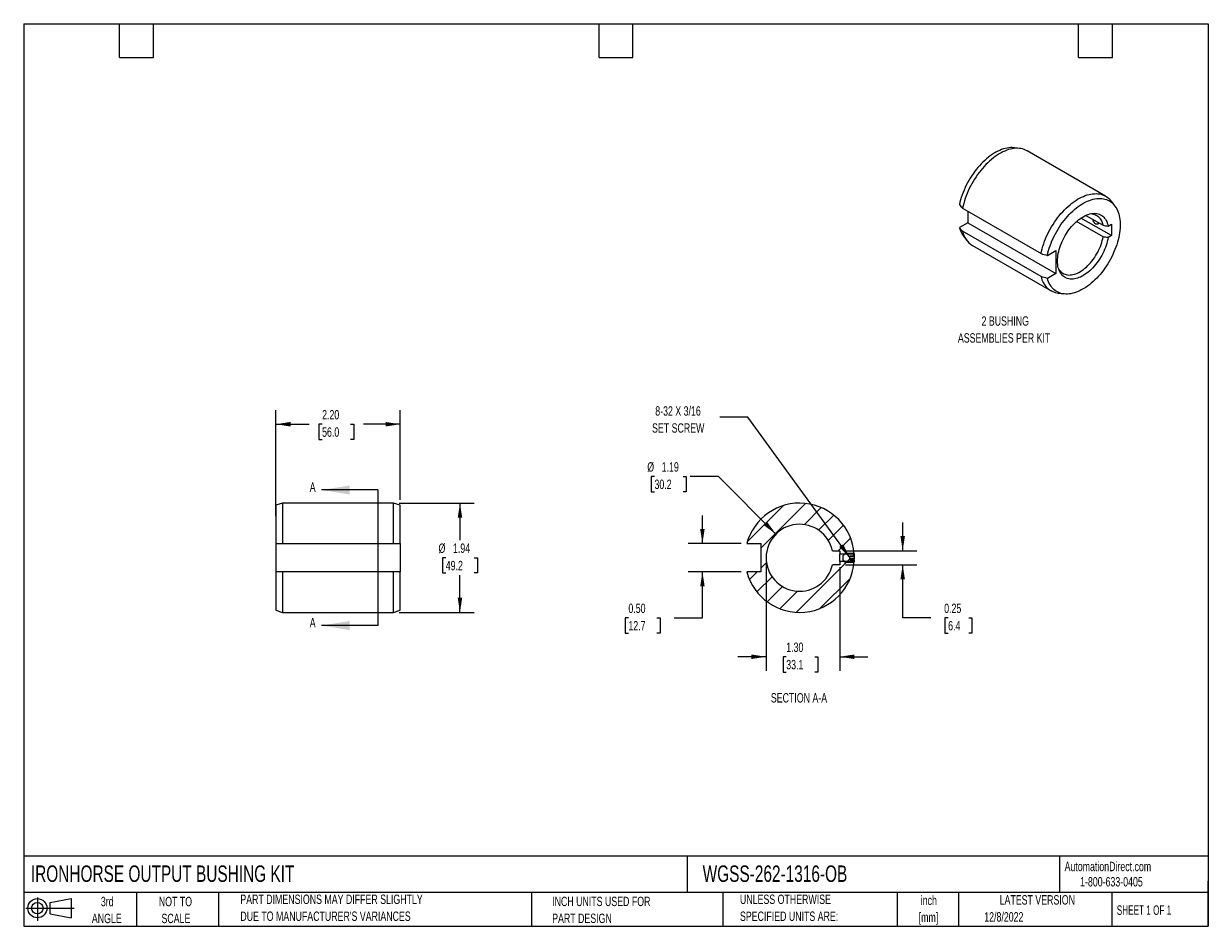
# Model space of a CAD drawing. Header units: inches. Extents: x 0.2 to 10.8, y 0.2 to 8.2.
import ezdxf

# ---------------------------------------------------------------- set-up
doc = ezdxf.new("R2010")
doc.units = ezdxf.units.IN
doc.header["$MEASUREMENT"] = 0
doc.layers.add('DIMENSIONS', color=140, linetype='Continuous', lineweight=25)
doc.layers.add('TEXT', color=140, linetype='Continuous', lineweight=25)
doc.layers.add('HATCH', color=6, linetype='Continuous')
doc.layers.add('SLD-DEFPOINTS', color=7, linetype='Continuous')
doc.styles.add('SLDTEXTSTYLE0', font='TXT', dxfattribs={"width": 0.7})
doc.styles.add('SLDTEXTSTYLE1', font='TXT', dxfattribs={"width": 0.65})
doc.dimstyles.new('SLDDIMSTYLE0', dxfattribs={"dimtxt": 0.084961, "dimasz": 0.13, "dimexe": 0, "dimexo": 0.0625, "dimgap": 0.02124, "dimtad": 0, "dimtih": 1, "dimtoh": 1, "dimlfac": 2, "dimrnd": 1e-09, "dimzin": 4, "dimdsep": 46, "dimtxsty": 'SLDTEXTSTYLE0', "dimsah": 1, "dimcen": 0.09, "dimadec": 0, "dimazin": 1, "dimtfac": 1, "dimtofl": 0, "dimtmove": 0, "dimatfit": 3, "dimfxl": 0, "dimfrac": 2, "dimtolj": 1, "dimtzin": 12, "dimarcsym": 0})
doc.dimstyles.new('SLDDIMSTYLE1', dxfattribs={"dimtxt": 0.084961, "dimasz": 0.13, "dimexe": 0, "dimexo": 0.0625, "dimgap": 0.02124, "dimtad": 0, "dimtih": 1, "dimtoh": 1, "dimlfac": 2, "dimrnd": 1e-09, "dimzin": 12, "dimdsep": 46, "dimtxsty": 'SLDTEXTSTYLE0', "dimsah": 1, "dimcen": 0.09, "dimadec": 0, "dimazin": 3, "dimtfac": 1, "dimtofl": 0, "dimtmove": 0, "dimatfit": 3, "dimfxl": 0, "dimfrac": 2, "dimtolj": 1, "dimtzin": 12, "dimarcsym": 0})
doc.dimstyles.new('SLDDIMSTYLE2', dxfattribs={"dimtxt": 0.084961, "dimasz": 0.13, "dimexe": 0, "dimexo": 0.0625, "dimgap": 0.02124, "dimtad": 0, "dimtih": 1, "dimtoh": 1, "dimlfac": 2, "dimrnd": 1e-09, "dimzin": 0, "dimdsep": 46, "dimtxsty": 'SLDTEXTSTYLE0', "dimsah": 1, "dimcen": 0.09, "dimadec": 0, "dimazin": 0, "dimtfac": 1, "dimtmove": 0, "dimatfit": 0, "dimfxl": 0, "dimfrac": 2, "dimtolj": 1, "dimtzin": 12, "dimarcsym": 0})
doc.dimstyles.new('SLDDIMSTYLE3', dxfattribs={"dimtxt": 0.084961, "dimasz": 0.13, "dimexe": 0, "dimexo": 0.0625, "dimgap": 0.02124, "dimtad": 0, "dimtih": 1, "dimtoh": 1, "dimlfac": 2, "dimrnd": 1e-09, "dimdsep": 46, "dimtxsty": 'SLDTEXTSTYLE0', "dimsah": 1, "dimcen": 0.09, "dimadec": 0, "dimazin": 2, "dimtfac": 1, "dimtmove": 0, "dimatfit": 0, "dimfxl": 0, "dimfrac": 2, "dimtolj": 1, "dimtzin": 12, "dimarcsym": 0})
doc.dimstyles.new('SLDDIMSTYLE4', dxfattribs={"dimtxt": 0.084961, "dimasz": 0.13, "dimexe": 0, "dimexo": 0.0625, "dimgap": 0.02124, "dimtad": 0, "dimtih": 1, "dimtoh": 1, "dimlfac": 2, "dimrnd": 1e-09, "dimzin": 4, "dimdsep": 46, "dimtxsty": 'SLDTEXTSTYLE0', "dimsah": 1, "dimcen": 0.09, "dimadec": 0, "dimazin": 1, "dimtfac": 1, "dimtmove": 0, "dimatfit": 0, "dimfxl": 0, "dimfrac": 2, "dimtolj": 1, "dimtzin": 12, "dimarcsym": 0})
doc.dimstyles.new('SLDDIMSTYLE5', dxfattribs={"dimtxt": 0.084961, "dimasz": 0.13, "dimexe": 0, "dimexo": 0.0625, "dimgap": 0.02124, "dimtad": 0, "dimtih": 1, "dimtoh": 1, "dimlfac": 2, "dimrnd": 1e-09, "dimzin": 12, "dimdsep": 46, "dimtxsty": 'SLDTEXTSTYLE0', "dimsah": 1, "dimcen": 0, "dimadec": 0, "dimazin": 3, "dimtfac": 1, "dimtofl": 0, "dimtmove": 0, "dimatfit": 3, "dimfxl": 0, "dimfrac": 2, "dimtolj": 1, "dimtzin": 12, "dimarcsym": 0})
doc.dimstyles.new('SLDDIMSTYLE6', dxfattribs={"dimtxt": 0.18, "dimasz": 0.13, "dimexe": 0, "dimexo": 0.0625, "dimgap": 0, "dimtad": 0, "dimtih": 1, "dimtoh": 1, "dimdec": 0, "dimrnd": 1e-09, "dimzin": 0, "dimdsep": 46, "dimtxsty": 'Standard', "dimsah": 1, "dimcen": 0.09, "dimadec": 0, "dimazin": 0, "dimtfac": 0.13, "dimtdec": 0, "dimtofl": 0, "dimtmove": 0, "dimatfit": 3, "dimfxl": 0, "dimfrac": 2, "dimtolj": 1, "dimtzin": 0, "dimarcsym": 0})

# ---------------------------------------------------------------- blocks, each defined once
blk = doc.blocks.new('Block11')
at = {"color": 7, "linetype": 'Continuous', "lineweight": 18}
for p, q in [((0, 0.113), (0.428, 0.113)), ((0.102, 0.209), (0.102, 0)), ((0.216, 0.164), (0.401, 0.198)), ((0.216, 0.063), (0.216, 0.164)), ((0.401, 0.198), (0.401, 0.029)), ((0.216, 0.063), (0.401, 0.029))]:
    blk.add_line(p, q, dxfattribs=at)
for radius in [0.0846, 0.0506]:
    blk.add_circle((0.102, 0.113), radius, dxfattribs=at)
blk = doc.blocks.new('Block12')
at = {"layer": 'SLD-DEFPOINTS'}
blk.add_blockref('Block11', (0, 0), dxfattribs=at)
blk = doc.blocks.new('SW_NOTE_0')
at = {"layer": 'TEXT', "color": 0, "attachment_point": 2, "style": 'SLDTEXTSTYLE0'}
for s, insert, char_height in [('2 BUSHING', (0.31, 0.107), 0.0833), ('ASSEMBLIES PER KIT', (0.3, -0.043), 0.08333)]:
    blk.add_mtext(s, dxfattribs=dict(at, insert=insert, char_height=char_height))
blk = doc.blocks.new('SW_NOTE_0_1')
at = {"layer": 'TEXT', "color": 0, "char_height": 0.0833, "attachment_point": 2, "style": 'SLDTEXTSTYLE0'}
for s, insert in [('inch', (0.125, 0.107)), ('[mm]', (0.122, -0.043))]:
    blk.add_mtext(s, dxfattribs=dict(at, insert=insert))
blk = doc.blocks.new('SW_NOTE_0_2')
at = {"layer": 'TEXT', "color": 0, "char_height": 0.08333, "attachment_point": 1, "style": 'SLDTEXTSTYLE0'}
for s, insert in [('UNLESS OTHERWISE', (0, 0.107)), ('SPECIFIED UNITS ARE:', (0, -0.043))]:
    blk.add_mtext(s, dxfattribs=dict(at, insert=insert))
blk = doc.blocks.new('SW_NOTE_0_3')
at = {"layer": 'TEXT', "color": 0, "char_height": 0.08333, "attachment_point": 1, "style": 'SLDTEXTSTYLE0'}
for s, insert in [('PART DIMENSIONS MAY DIFFER SLIGHTLY', (0, 0.107)), ("DUE TO MANUFACTURER'S VARIANCES", (0, -0.043))]:
    blk.add_mtext(s, dxfattribs=dict(at, insert=insert))
blk = doc.blocks.new('SW_NOTE_0_4')
at = {"layer": 'TEXT', "color": 0, "char_height": 0.0833, "attachment_point": 2, "style": 'SLDTEXTSTYLE0'}
for s, insert in [('NOT TO', (0.207, 0.107)), ('SCALE', (0.211, -0.043))]:
    blk.add_mtext(s, dxfattribs=dict(at, insert=insert))
blk = doc.blocks.new('SW_NOTE_0_5')
at = {"layer": 'TEXT', "color": 0, "char_height": 0.0833, "attachment_point": 2, "style": 'SLDTEXTSTYLE0'}
for s, insert in [('3rd', (0.091, 0.107)), ('ANGLE', (0.087, -0.043))]:
    blk.add_mtext(s, dxfattribs=dict(at, insert=insert))
blk = doc.blocks.new('SW_NOTE_0_6')
at = {"layer": 'TEXT', "color": 0, "char_height": 0.08333, "attachment_point": 1, "style": 'SLDTEXTSTYLE0'}
for s, insert in [('INCH UNITS USED FOR', (0, 0.107)), ('PART DESIGN', (0, -0.043))]:
    blk.add_mtext(s, dxfattribs=dict(at, insert=insert))
blk = doc.blocks.new('_D')
at = {"layer": 'DIMENSIONS'}
for p, q in [((2.485, 3.886), (2.485, 4.825)), ((3.587, 4.031), (3.587, 4.825)), ((2.485, 4.7), (2.78, 4.7)), ((2.895, 4.7), (2.867, 4.7)), ((2.867, 4.7), (2.867, 4.565)), ((3.148, 4.7), (3.176, 4.7)), ((3.176, 4.7), (3.176, 4.565)), ((3.587, 4.7), (3.263, 4.7)), ((2.867, 4.565), (2.895, 4.565)), ((3.176, 4.565), (3.148, 4.565))]:
    blk.add_line(p, q, dxfattribs=at)
for points in [[(2.485, 4.7), (2.615, 4.68), (2.615, 4.72)], [(3.587, 4.7), (3.457, 4.72), (3.457, 4.68)]]:
    blk.add_solid(points, dxfattribs=at)
at = {"layer": 'DIMENSIONS', "char_height": 0.0833, "attachment_point": 1, "style": 'SLDTEXTSTYLE0'}
for s, insert in [('2.20', (2.895, 4.826)), ('56.0', (2.895, 4.672))]:
    blk.add_mtext(s, dxfattribs=dict(at, insert=insert))
blk = doc.blocks.new('_D_1')
at = {"layer": 'DIMENSIONS'}
for p, q in [((3.578, 4.001), (4.242, 4.001)), ((4.117, 4.001), (4.117, 3.671)), ((3.991, 3.517), (3.962, 3.517)), ((3.962, 3.517), (3.962, 3.382)), ((4.243, 3.517), (4.272, 3.517)), ((4.272, 3.517), (4.272, 3.382)), ((3.962, 3.382), (3.991, 3.382)), ((4.117, 3.032), (4.117, 3.363)), ((4.272, 3.382), (4.243, 3.382)), ((3.578, 3.032), (4.242, 3.032))]:
    blk.add_line(p, q, dxfattribs=at)
for points in [[(4.117, 4.001), (4.097, 3.871), (4.137, 3.871)], [(4.117, 3.032), (4.137, 3.162), (4.097, 3.162)]]:
    blk.add_solid(points, dxfattribs=at)
at = {"layer": 'DIMENSIONS', "char_height": 0.0833, "attachment_point": 1, "style": 'SLDTEXTSTYLE0'}
for s, insert in [('%%c', (3.927, 3.643)), ('1.94', (4.055, 3.643)), ('49.2', (3.991, 3.489))]:
    blk.add_mtext(s, dxfattribs=dict(at, insert=insert))
blk = doc.blocks.new('_D_2')
at = {"layer": 'DIMENSIONS'}
for p, q in [((6.266, 3.642), (6.266, 3.892)), ((6.609, 3.642), (6.141, 3.642)), ((6.609, 3.392), (6.141, 3.392)), ((6.266, 2.984), (6.266, 3.392)), ((5.61, 2.984), (5.581, 2.984)), ((5.581, 2.984), (5.581, 2.849)), ((5.862, 2.984), (5.891, 2.984)), ((5.891, 2.984), (5.891, 2.849)), ((6.016, 2.984), (6.266, 2.984)), ((5.581, 2.849), (5.61, 2.849)), ((5.891, 2.849), (5.862, 2.849))]:
    blk.add_line(p, q, dxfattribs=at)
for points in [[(6.266, 3.642), (6.286, 3.772), (6.246, 3.772)], [(6.266, 3.392), (6.246, 3.262), (6.286, 3.262)]]:
    blk.add_solid(points, dxfattribs=at)
at = {"layer": 'DIMENSIONS', "char_height": 0.0833, "attachment_point": 1, "style": 'SLDTEXTSTYLE0'}
for s, insert in [('0.50', (5.61, 3.11)), ('12.7', (5.61, 2.956))]:
    blk.add_mtext(s, dxfattribs=dict(at, insert=insert))
blk = doc.blocks.new('_D_3')
at = {"layer": 'DIMENSIONS'}
for p, q in [((8.041, 3.579), (8.041, 3.829)), ((7.533, 3.579), (8.166, 3.579)), ((7.533, 3.454), (8.166, 3.454)), ((8.041, 2.984), (8.041, 3.454)), ((8.291, 2.984), (8.041, 2.984)), ((8.444, 2.984), (8.415, 2.984)), ((8.415, 2.984), (8.415, 2.849)), ((8.626, 2.984), (8.654, 2.984)), ((8.654, 2.984), (8.654, 2.849)), ((8.415, 2.849), (8.444, 2.849)), ((8.654, 2.849), (8.626, 2.849))]:
    blk.add_line(p, q, dxfattribs=at)
for points in [[(8.041, 3.579), (8.061, 3.709), (8.021, 3.709)], [(8.041, 3.454), (8.021, 3.324), (8.061, 3.324)]]:
    blk.add_solid(points, dxfattribs=at)
at = {"layer": 'DIMENSIONS', "char_height": 0.0833, "attachment_point": 1, "style": 'SLDTEXTSTYLE0'}
for s, insert in [('0.25', (8.409, 3.11)), ('6.4', (8.444, 2.956))]:
    blk.add_mtext(s, dxfattribs=dict(at, insert=insert))
blk = doc.blocks.new('_D_4')
at = {"layer": 'DIMENSIONS'}
for p, q in [((6.83, 3.467), (6.83, 2.514)), ((7.483, 3.433), (7.483, 2.514)), ((6.83, 2.639), (6.58, 2.639)), ((7.009, 2.639), (6.981, 2.639)), ((6.981, 2.639), (6.981, 2.503)), ((7.262, 2.639), (7.29, 2.639)), ((7.29, 2.639), (7.29, 2.503)), ((7.483, 2.639), (7.733, 2.639)), ((6.981, 2.503), (7.009, 2.503)), ((7.29, 2.503), (7.262, 2.503))]:
    blk.add_line(p, q, dxfattribs=at)
for points in [[(6.83, 2.639), (6.7, 2.659), (6.7, 2.619)], [(7.483, 2.639), (7.613, 2.619), (7.613, 2.659)]]:
    blk.add_solid(points, dxfattribs=at)
at = {"layer": 'DIMENSIONS', "char_height": 0.0833, "attachment_point": 1, "style": 'SLDTEXTSTYLE0'}
for s, insert in [('1.30', (7.009, 2.765)), ('33.1', (7.009, 2.611))]:
    blk.add_mtext(s, dxfattribs=dict(at, insert=insert))
blk = doc.blocks.new('_D_5')
at = {"layer": 'DIMENSIONS'}
for p, q in [((5.841, 4.236), (5.813, 4.236)), ((5.813, 4.236), (5.813, 4.101)), ((6.094, 4.236), (6.122, 4.236)), ((6.122, 4.236), (6.122, 4.101)), ((6.408, 4.236), (6.158, 4.236)), ((6.917, 3.727), (6.408, 4.236)), ((5.813, 4.101), (5.841, 4.101)), ((6.122, 4.101), (6.094, 4.101))]:
    blk.add_line(p, q, dxfattribs=at)
blk.add_solid([(6.917, 3.727), (6.84, 3.833), (6.811, 3.804)], dxfattribs=at)
at = {"layer": 'DIMENSIONS', "char_height": 0.0833, "attachment_point": 1, "style": 'SLDTEXTSTYLE0'}
for s, insert in [('%%c', (5.777, 4.363)), ('1.19', (5.905, 4.363)), ('30.2', (5.841, 4.209))]:
    blk.add_mtext(s, dxfattribs=dict(at, insert=insert))
blk = doc.blocks.new('SW_NOTE_0_7')
at = {"layer": 'TEXT', "color": 0, "attachment_point": 2, "style": 'SLDTEXTSTYLE0'}
for s, insert, char_height in [('8-32 X 3/16', (-0.37, 0.098), 0.08333), ('SET SCREW', (-0.368, -0.053), 0.0833)]:
    blk.add_mtext(s, dxfattribs=dict(at, insert=insert, char_height=char_height))

msp = doc.modelspace()

# ---------------------------------------------------------------- hatches: boundary and pattern name
at = {"layer": 'HATCH'}
h = msp.add_hatch(dxfattribs=at)
h.set_pattern_fill('ANSI31', color=256, style=0)
edge = h.paths.add_edge_path(flags=0)
edge.add_line((7.6105, 3.4826), (7.4826, 3.4826))
edge.add_line((7.4826, 3.4826), (7.4826, 3.4541))
edge.add_line((7.4826, 3.4541), (7.4175, 3.4541))
edge.add_arc((7.1273, 3.5166), 0.2969, 12.1532, 347.8468, ccw=False)
edge.add_line((7.4175, 3.5791), (7.4826, 3.5791))
edge.add_line((7.4826, 3.5791), (7.4826, 3.5506))
edge.add_line((7.4826, 3.5506), (7.6105, 3.5506))
edge.add_arc((7.1273, 3.5166), 0.4844, 4.0251, 165.04475)
edge.add_line((6.6594, 3.6416), (6.7843, 3.6416))
edge.add_line((6.7843, 3.6416), (6.7843, 3.3916))
edge.add_line((6.7843, 3.3916), (6.6594, 3.3916))
edge.add_arc((7.1273, 3.5166), 0.4844, 194.95525, 355.9749)
h = msp.add_hatch(dxfattribs=at)
h.set_pattern_fill('ANSI31', color=256, style=0)
h.paths.add_polyline_path([(7.6117, 3.4995), (7.5723, 3.4995), (7.5723, 3.5336), (7.6117, 3.5336), (7.6117, 3.5406), (7.6019, 3.5575), (7.5345, 3.5575), (7.5133, 3.5363), (7.5133, 3.4969), (7.5345, 3.4756), (7.6019, 3.4756), (7.6117, 3.4926)], flags=0)

# ---------------------------------------------------------------- linework, layer by layer
for p, q in [((9.0803, 7.144), (9.0313, 7.1502)), ((9.8402, 6.7211), (9.1442, 7.1228)), ((9.9203, 6.6369), (9.8905, 6.6763)), ((8.5712, 6.6144), (9.2671, 6.2126)), ((8.6178, 6.5875), (8.6178, 6.4854)), ((9.891, 6.3715), (9.6215, 6.527)), ((9.6645, 6.5512), (9.8172, 6.463)), ((8.6178, 6.4854), (8.5438, 6.4427)), ((9.2671, 6.0085), (8.5712, 6.4103)), ((8.6178, 6.4854), (9.3973, 6.0354)), ((9.8172, 6.361), (9.5822, 6.4966)), ((9.8614, 6.4564), (9.891, 6.4735)), ((9.891, 6.4735), (9.891, 6.3715)), ((8.5798, 6.368), (8.6096, 6.3286)), ((9.891, 6.3715), (9.8614, 6.3544)), ((8.6599, 6.2839), (9.3559, 5.8821)), ((9.3233, 6.1968), (9.3973, 6.2395)), ((9.3973, 6.2395), (9.3973, 6.0354)), ((9.3973, 6.0354), (9.3233, 5.9927)), ((9.4198, 5.8609), (9.4688, 5.8547)), ((2.5439, 4.001), (2.4849, 3.9813)), ((3.5282, 4.001), (2.5439, 4.001)), ((2.5439, 4.001), (2.5439, 3.6416)), ((3.5872, 3.9813), (3.5282, 4.001)), ((3.5282, 3.6416), (3.5282, 4.001)), ((2.4849, 3.9813), (2.4849, 3.6416)), ((3.5872, 3.6416), (3.5872, 3.9813)), ((2.4849, 3.6416), (2.4849, 3.3916)), ((2.5439, 3.6416), (3.5282, 3.6416)), ((3.5872, 3.6416), (3.5872, 3.3916)), ((6.6594, 3.6416), (6.7843, 3.6416)), ((6.7843, 3.6416), (6.7843, 3.3916)), ((7.4175, 3.5791), (7.4826, 3.5791)), ((7.4826, 3.5791), (7.4826, 3.5506)), ((7.4826, 3.4826), (7.4826, 3.5506)), ((7.4826, 3.5506), (7.6105, 3.5506)), ((7.6105, 3.4826), (7.4826, 3.4826)), ((7.4826, 3.4826), (7.4826, 3.4541)), ((7.5133, 3.5363), (7.5345, 3.5575)), ((7.5133, 3.4969), (7.5133, 3.5363)), ((7.5345, 3.4756), (7.5133, 3.4969)), ((7.5345, 3.5575), (7.6019, 3.5575)), ((7.6019, 3.4756), (7.5345, 3.4756)), ((7.5723, 3.5336), (7.6117, 3.5336)), ((7.5723, 3.4995), (7.5723, 3.5336)), ((7.6117, 3.5251), (7.5723, 3.5251)), ((7.6117, 3.5081), (7.5723, 3.5081)), ((7.5723, 3.4995), (7.6117, 3.4995)), ((7.6019, 3.5575), (7.6117, 3.5406)), ((7.6117, 3.4926), (7.6019, 3.4756)), ((7.6117, 3.5406), (7.6117, 3.5336)), ((7.6117, 3.5336), (7.6117, 3.5251)), ((7.6117, 3.5251), (7.6117, 3.5081)), ((7.6117, 3.4995), (7.6117, 3.5081)), ((7.6117, 3.4995), (7.6117, 3.4926)), ((2.4849, 3.3916), (2.4849, 3.0519)), ((2.5439, 3.3916), (2.5439, 3.0322)), ((3.5282, 3.3916), (2.5439, 3.3916)), ((3.5282, 3.0322), (3.5282, 3.3916)), ((3.5872, 3.0519), (3.5872, 3.3916)), ((6.7843, 3.3916), (6.6594, 3.3916)), ((7.4826, 3.4541), (7.4175, 3.4541)), ((2.4849, 3.0519), (2.5439, 3.0322)), ((3.5282, 3.0322), (3.5872, 3.0519)), ((2.5439, 3.0322), (3.5282, 3.0322))]:
    msp.add_line(p, q)
at = {"flags": 128}
for points in [[(9.0313, 7.1502), (9.0263, 7.1507), (9.0117, 7.1516), (8.9967, 7.1514), (8.9814, 7.1501), (8.9657, 7.1477), (8.9498, 7.1442), (8.9336, 7.1397), (8.9173, 7.134), (8.9008, 7.1274), (8.8842, 7.1197), (8.8675, 7.111), (8.8508, 7.1013), (8.8342, 7.0906), (8.8176, 7.079), (8.8011, 7.0665), (8.7848, 7.0531), (8.7686, 7.0389), (8.7527, 7.0239), (8.7371, 7.0081), (8.7218, 6.9916), (8.7069, 6.9744), (8.6923, 6.9566), (8.6782, 6.9381), (8.6645, 6.9192), (8.6514, 6.8997), (8.6388, 6.8798), (8.6268, 6.8595), (8.6153, 6.8389), (8.6045, 6.818), (8.5944, 6.7968), (8.5849, 6.7755), (8.5762, 6.754), (8.5682, 6.7325), (8.5609, 6.711), (8.5544, 6.6895), (8.5487, 6.6681), (8.5438, 6.6468)], [(9.1442, 7.1228), (9.142, 7.1241), (9.1296, 7.1303), (9.1166, 7.1355), (9.1031, 7.1396), (9.089, 7.1427), (9.0746, 7.1446), (9.0597, 7.1455), (9.0444, 7.1453), (9.0287, 7.1439), (9.0128, 7.1415), (8.9966, 7.1381), (8.9801, 7.1335), (8.9634, 7.1279), (8.9466, 7.1212), (8.9297, 7.1135), (8.9127, 7.1048), (8.8957, 7.0951), (8.8787, 7.0845), (8.8618, 7.0729), (8.845, 7.0604), (8.8283, 7.047), (8.8118, 7.0327), (8.7955, 7.0177), (8.7794, 7.0019), (8.7637, 6.9853), (8.7483, 6.968), (8.7333, 6.9501), (8.7187, 6.9316), (8.7046, 6.9125), (8.691, 6.8929), (8.6778, 6.8729), (8.6652, 6.8524), (8.6533, 6.8315), (8.6419, 6.8104), (8.6311, 6.7889), (8.6211, 6.7673), (8.6117, 6.7455), (8.603, 6.7236), (8.5951, 6.7016), (8.5879, 6.6797), (8.5816, 6.6578), (8.576, 6.636), (8.5712, 6.6144)], [(9.2671, 6.2126), (9.2719, 6.2342), (9.2775, 6.256), (9.2839, 6.2779), (9.2911, 6.2998), (9.299, 6.3218), (9.3077, 6.3437), (9.317, 6.3655), (9.3271, 6.3871), (9.3378, 6.4086), (9.3492, 6.4297), (9.3612, 6.4506), (9.3738, 6.4711), (9.3869, 6.4911), (9.4006, 6.5107), (9.4147, 6.5298), (9.4293, 6.5483), (9.4443, 6.5663), (9.4597, 6.5835), (9.4754, 6.6001), (9.4914, 6.6159), (9.5077, 6.631), (9.5242, 6.6452), (9.5409, 6.6586), (9.5578, 6.6711), (9.5747, 6.6827), (9.5917, 6.6934), (9.6087, 6.7031), (9.6257, 6.7118), (9.6426, 6.7195), (9.6594, 6.7261), (9.6761, 6.7317), (9.6925, 6.7363), (9.7088, 6.7398), (9.7247, 6.7422), (9.7404, 6.7435), (9.7556, 6.7437), (9.7705, 6.7428), (9.785, 6.7409), (9.799, 6.7379), (9.8126, 6.7337), (9.8255, 6.7286), (9.838, 6.7223), (9.8498, 6.7151), (9.861, 6.7068), (9.8716, 6.6975), (9.8815, 6.6872), (9.8905, 6.6763)], [(9.3233, 6.1968), (9.3282, 6.2181), (9.3339, 6.2395), (9.3404, 6.261), (9.3477, 6.2825), (9.3557, 6.304), (9.3644, 6.3255), (9.3739, 6.3468), (9.384, 6.368), (9.3948, 6.3889), (9.4062, 6.4095), (9.4183, 6.4298), (9.4309, 6.4497), (9.444, 6.4692), (9.4577, 6.4881), (9.4718, 6.5066), (9.4863, 6.5244), (9.5013, 6.5416), (9.5166, 6.5581), (9.5322, 6.5739), (9.5481, 6.5889), (9.5642, 6.6031), (9.5806, 6.6165), (9.5971, 6.629), (9.6137, 6.6406), (9.6303, 6.6513), (9.647, 6.661), (9.6637, 6.6697), (9.6803, 6.6774), (9.6968, 6.684), (9.7131, 6.6897), (9.7293, 6.6942), (9.7452, 6.6977), (9.7609, 6.7001), (9.7762, 6.7014), (9.7912, 6.7016), (9.8058, 6.7007), (9.82, 6.6988), (9.8337, 6.6957), (9.8469, 6.6916), (9.8596, 6.6864), (9.8717, 6.6801), (9.8833, 6.6728), (9.8941, 6.6645), (9.9044, 6.6552), (9.9139, 6.6449), (9.9228, 6.6337), (9.9309, 6.6215), (9.9382, 6.6085), (9.9448, 6.5946), (9.9506, 6.5799), (9.9556, 6.5644), (9.9598, 6.5482), (9.9632, 6.5313), (9.9657, 6.5137), (9.9674, 6.4955), (9.9683, 6.4767), (9.9683, 6.4575), (9.9674, 6.4377), (9.9657, 6.4176), (9.9632, 6.3971), (9.9598, 6.3763), (9.9556, 6.3552), (9.9506, 6.3339), (9.9448, 6.3125), (9.9382, 6.291), (9.9309, 6.2695), (9.9228, 6.2479), (9.9139, 6.2265), (9.9044, 6.2052), (9.8941, 6.1841), (9.8833, 6.1632), (9.8717, 6.1426), (9.8596, 6.1223), (9.8469, 6.1025), (9.8337, 6.0831), (9.82, 6.0642), (9.8058, 6.0459), (9.7912, 6.0281), (9.7762, 6.011), (9.7609, 5.9946), (9.7452, 5.9789), (9.7293, 5.964), (9.7131, 5.9499), (9.6968, 5.9367), (9.6803, 5.9243), (9.6637, 5.9128), (9.647, 5.9023), (9.6303, 5.8927), (9.6137, 5.8841), (9.5971, 5.8766), (9.5806, 5.8701), (9.5642, 5.8646), (9.5481, 5.8602), (9.5322, 5.8568), (9.5166, 5.8546), (9.5013, 5.8534), (9.4863, 5.8534), (9.4718, 5.8544), (9.4577, 5.8565), (9.444, 5.8597), (9.4309, 5.864), (9.4183, 5.8693), (9.4062, 5.8757), (9.3948, 5.8832), (9.384, 5.8916), (9.3739, 5.9011), (9.3644, 5.9115), (9.3557, 5.9228), (9.3477, 5.9351), (9.3404, 5.9483), (9.3339, 5.9623), (9.3282, 5.9771), (9.3233, 5.9927)], [(9.8614, 6.3544), (9.8583, 6.337), (9.8544, 6.3194), (9.8496, 6.3016), (9.8441, 6.2837), (9.8377, 6.2658), (9.8307, 6.2479), (9.8229, 6.2302), (9.8144, 6.2126), (9.8053, 6.1953), (9.7956, 6.1783), (9.7852, 6.1617), (9.7744, 6.1455), (9.763, 6.1298), (9.7511, 6.1146), (9.7389, 6.1001), (9.7262, 6.0862), (9.7132, 6.0731), (9.7, 6.0607), (9.6865, 6.0491), (9.6729, 6.0384), (9.6591, 6.0286), (9.6453, 6.0197), (9.6314, 6.0118), (9.6176, 6.0049), (9.6038, 5.9991), (9.5902, 5.9942), (9.5768, 5.9905), (9.5636, 5.9878), (9.5507, 5.9862), (9.5381, 5.9857), (9.526, 5.9863), (9.5142, 5.988), (9.5029, 5.9908), (9.4922, 5.9947), (9.4819, 5.9996), (9.4723, 6.0056), (9.4633, 6.0126), (9.455, 6.0205), (9.4474, 6.0295), (9.4405, 6.0394), (9.4343, 6.0502), (9.4289, 6.0618), (9.4243, 6.0743), (9.4206, 6.0875), (9.4176, 6.1014), (9.4155, 6.116), (9.4142, 6.1312), (9.4138, 6.147), (9.4142, 6.1632), (9.4155, 6.1799), (9.4176, 6.197), (9.4206, 6.2143), (9.4243, 6.2319), (9.4289, 6.2496), (9.4343, 6.2675), (9.4405, 6.2854), (9.4474, 6.3033), (9.455, 6.321), (9.4633, 6.3386), (9.4723, 6.356), (9.4819, 6.3731), (9.4922, 6.3898), (9.5029, 6.4061), (9.5142, 6.4219), (9.526, 6.4372), (9.5381, 6.4519), (9.5507, 6.4659), (9.5636, 6.4792), (9.5768, 6.4917), (9.5902, 6.5035), (9.6038, 6.5144), (9.6176, 6.5244), (9.6314, 6.5334), (9.6453, 6.5415), (9.6591, 6.5486), (9.6729, 6.5547), (9.6865, 6.5598), (9.7, 6.5638), (9.7132, 6.5667), (9.7262, 6.5685), (9.7389, 6.5692), (9.7511, 6.5688), (9.763, 6.5674), (9.7744, 6.5648), (9.7852, 6.5612), (9.7956, 6.5565), (9.8053, 6.5507), (9.8144, 6.5439), (9.8229, 6.5361), (9.8307, 6.5274), (9.8377, 6.5177), (9.8441, 6.5071), (9.8496, 6.4956), (9.8544, 6.4833), (9.8583, 6.4702), (9.8614, 6.4564)], [(9.7758, 6.4869), (9.7756, 6.4852), (9.7745, 6.4807), (9.7727, 6.477), (9.77, 6.4742), (9.7667, 6.4724), (9.7628, 6.4718), (9.7586, 6.4723), (9.7541, 6.4739), (9.7495, 6.4765), (9.7451, 6.4801), (9.7408, 6.4845), (9.737, 6.4896), (9.7337, 6.4952), (9.731, 6.501), (9.7291, 6.5069), (9.728, 6.5126), (9.7279, 6.5146)], [(9.4228, 6.0791), (9.4287, 6.0695), (9.4356, 6.0603), (9.4432, 6.052), (9.4515, 6.0446), (9.4604, 6.0383), (9.47, 6.033), (9.4801, 6.0288), (9.4907, 6.0256), (9.5019, 6.0236), (9.5135, 6.0226), (9.5255, 6.0227), (9.5379, 6.024), (9.5505, 6.0263), (9.5634, 6.0297), (9.5765, 6.0341), (9.5897, 6.0397), (9.6031, 6.0462), (9.6164, 6.0538), (9.6298, 6.0623), (9.6431, 6.0718), (9.6562, 6.0821), (9.6692, 6.0933), (9.6819, 6.1054), (9.6944, 6.1182), (9.7065, 6.1317), (9.7182, 6.1458), (9.7295, 6.1606), (9.7404, 6.1759), (9.7507, 6.1917), (9.7604, 6.2078), (9.7696, 6.2244), (9.7781, 6.2412), (9.7859, 6.2582), (9.793, 6.2754), (9.7994, 6.2927), (9.805, 6.3099), (9.8099, 6.3271), (9.8139, 6.3441), (9.8172, 6.361)]]:
    msp.add_lwpolyline(points, dxfattribs=at)
for centre, radius, start, end in [((9.7045, 6.4512), 0.1133, 5.98844, 90.72334), ((8.7572, 6.4993), 0.2208, 194.85441, 216.49779), ((8.7641, 6.4513), 0.1972, 192.02028, 238.11984), ((9.4471, 6.042), 0.1831, 190.5374, 261.41553), ((7.1273, 3.5166), 0.4844, 4.0251, 165.04475), ((7.1273, 3.5166), 0.2969, 12.1532, 347.8468), ((7.1273, 3.5166), 0.4844, 194.95525, 355.9749)]:
    msp.add_arc(centre, radius, start, end)
for points in [[(8.5438, 6.6468), (8.5529, 6.636), (8.562, 6.6252), (8.5712, 6.6144)], [(8.5712, 6.4103), (8.562, 6.4211), (8.5529, 6.4319), (8.5438, 6.4427)], [(9.8172, 6.463), (9.8319, 6.4608), (9.8467, 6.4586), (9.8614, 6.4564)], [(9.8614, 6.3544), (9.8467, 6.3566), (9.8319, 6.3588), (9.8172, 6.361)], [(9.2671, 6.2126), (9.2859, 6.2073), (9.3046, 6.2021), (9.3233, 6.1968)], [(9.3233, 5.9927), (9.3046, 5.998), (9.2859, 6.0032), (9.2671, 6.0085)], [(2.4849, 3.6416), (2.5045, 3.6416), (2.5242, 3.6416), (2.5439, 3.6416)], [(3.5282, 3.6416), (3.5479, 3.6416), (3.5675, 3.6416), (3.5872, 3.6416)], [(2.5439, 3.3916), (2.5242, 3.3916), (2.5045, 3.3916), (2.4849, 3.3916)], [(3.5872, 3.3916), (3.5675, 3.3916), (3.5479, 3.3916), (3.5282, 3.3916)]]:
    msp.add_open_spline(points, degree=3)
for points, knots in [([(7.6105, 3.5506), (7.6105, 3.5502), (7.6106, 3.5493), (7.6109, 3.5456), (7.611, 3.5422), (7.611, 3.5417)], [0, 0, 0, 0, 0.46154056, 0.92305355, 1, 1, 1, 1]), ([(7.611, 3.4914), (7.6109, 3.4894), (7.6107, 3.485), (7.6105, 3.4828), (7.6105, 3.4826), (7.6105, 3.4826)], [0, 0, 0, 0, 0.3893142, 0.851865, 1, 1, 1, 1])]:
    msp.add_open_spline(points, degree=3, knots=knots)
at = {"layer": 'TEXT'}
for p, q in [((0.25, 8.25), (10.75, 8.25)), ((0.25, 8.25), (0.25, 0.25)), ((1.1, 7.95), (1.1, 8.25)), ((1.4, 7.95), (1.4, 8.25)), ((5.35, 7.95), (5.35, 8.25)), ((5.65, 7.95), (5.65, 8.25)), ((9.6, 7.95), (9.6, 8.25)), ((9.9, 7.95), (9.9, 8.25)), ((10.75, 8.25), (10.75, 0.25)), ((1.1, 7.95), (1.4, 7.95)), ((5.35, 7.95), (5.65, 7.95)), ((9.6, 7.95), (9.9, 7.95)), ((3.3904, 4.1172), (3.3904, 2.916)), ((10.75, 0.8711), (0.25, 0.8711)), ((6.1322, 0.8711), (6.1322, 0.55)), ((9.4321, 0.8711), (9.4321, 0.55)), ((10.75, 0.25), (10.75, 0.65)), ((10.75, 0.55), (0.25, 0.55)), ((1.25, 0.55), (1.25, 0.25)), ((1.9768, 0.55), (1.9768, 0.25)), ((4.7499, 0.55), (4.7499, 0.25)), ((6.448, 0.55), (6.448, 0.25)), ((7.9931, 0.55), (7.9931, 0.25)), ((8.5359, 0.55), (8.5359, 0.25)), ((9.8956, 0.55), (9.8956, 0.25)), ((0.25, 0.25), (10.75, 0.25))]:
    msp.add_line(p, q, dxfattribs=at)
at = {"layer": 'TEXT', "linetype": 'Continuous'}
for p, q in [((3.3904, 4.1172), (2.8904, 4.1172)), ((3.3904, 2.916), (2.8904, 2.916))]:
    msp.add_line(p, q, dxfattribs=at)
at = {"layer": 'TEXT'}
for points in [[(2.8904, 4.1172), (3.1404, 4.0772), (3.1404, 4.1572)], [(2.8904, 2.916), (3.1404, 2.876), (3.1404, 2.956)]]:
    msp.add_solid(points, dxfattribs=at)

# ---------------------------------------------------------------- block references
at = {"layer": 'SLD-DEFPOINTS'}
msp.add_blockref('Block12', (0.2692, 0.2974), dxfattribs=at)
at = {"layer": 'TEXT'}
for name, p in [('SW_NOTE_0', (8.64, 5.5496)), ('SW_NOTE_0_7', (6.4196, 4.7612)), ('SW_NOTE_0_3', (2.1701, 0.4241)), ('SW_NOTE_0_2', (6.5987, 0.4241)), ('SW_NOTE_0_1', (8.1476, 0.4147)), ('SW_NOTE_0_5', (0.8995, 0.4043)), ('SW_NOTE_0_4', (1.3881, 0.4043)), ('SW_NOTE_0_6', (4.9342, 0.4055))]:
    msp.add_blockref(name, p, dxfattribs=at)

# ---------------------------------------------------------------- texts
for s, insert, char_height, attachment_point, style in [('A', (2.7849, 4.1847), 0.085, 1, 'SLDTEXTSTYLE0'), ('A', (2.7849, 2.9835), 0.085, 1, 'SLDTEXTSTYLE0'), ('SECTION A-A', (7.1219, 2.3168), 0.083333, 2, 'SLDTEXTSTYLE0'), ('IRONHORSE OUTPUT BUSHING KIT', (0.3136, 0.7894), 0.145833, 1, 'SLDTEXTSTYLE0'), ('WGSS-262-1316-OB', (6.268, 0.7894), 0.145833, 1, 'SLDTEXTSTYLE0'), ('AutomationDirect.com', (9.4762, 0.8219), 0.083333, 1, 'SLDTEXTSTYLE0'), ('1-800-633-0405', (9.6138, 0.6865), 0.083333, 1, 'SLDTEXTSTYLE0'), ('LATEST VERSION', (9.2343, 0.5261), 0.083333, 2, 'SLDTEXTSTYLE0'), ('SHEET 1 OF 1', (9.9386, 0.4351), 0.083333, 1, 'SLDTEXTSTYLE1'), ('12/8/2022', (8.7643, 0.3753), 0.08333, 1, 'SLDTEXTSTYLE0')]:
    msp.add_mtext(s, dxfattribs=dict(at, insert=insert, char_height=char_height, attachment_point=attachment_point, style=style))

# ---------------------------------------------------------------- dimensions: what is measured, and where the dimension line sits
at = {"layer": 'DIMENSIONS'}
for base, p1, p2, dimstyle, picture, middle in [((3.5872, 4.6997), (2.4849, 3.8362), (3.5872, 3.9813), 'SLDDIMSTYLE0', '_D', (3.0213, 4.6997)), ((7.4826, 2.6385), (6.8304, 3.5166), (7.4826, 3.4826), 'SLDDIMSTYLE4', '_D_4', (7.1355, 2.6385))]:
    dim = msp.add_linear_dim(base=base, p1=p1, p2=p2, dimstyle=dimstyle, dxfattribs=at)
    dim.commit()
    dim.dimension.update_dxf_attribs({"geometry": picture, "text_midpoint": middle, "dimtype": 160})
dim = msp.add_diameter_dim_2p(p1=(7.3372, 3.3067), p2=(6.9174, 3.7265), dimstyle='SLDDIMSTYLE5', dxfattribs=at)
dim.commit()
dim.dimension.update_dxf_attribs({"geometry": '_D_5', "text_midpoint": (5.9673, 4.2362), "dimtype": 163})
dim = msp.add_linear_dim(base=(4.117, 4.001), p1=(3.5282, 3.0322), p2=(3.5282, 4.001), angle=90, text='%%c<>', dimstyle='SLDDIMSTYLE1', dxfattribs=at)
dim.commit()
dim.dimension.update_dxf_attribs({"geometry": '_D_1', "text_midpoint": (4.117, 3.517), "dimtype": 160})
for base, p1, p2, dimstyle, picture, middle in [((6.2657, 3.3916), (6.6594, 3.6416), (6.6594, 3.3916), 'SLDDIMSTYLE2', '_D_2', (6.2657, 2.9838)), ((8.0407, 3.5791), (7.4826, 3.4541), (7.4826, 3.5791), 'SLDDIMSTYLE3', '_D_3', (8.0407, 2.9838))]:
    dim = msp.add_linear_dim(base=base, p1=p1, p2=p2, angle=90, dimstyle=dimstyle, dxfattribs=at)
    dim.commit()
    dim.dimension.update_dxf_attribs({"geometry": picture, "text_midpoint": middle, "dimtype": 160})

# ---------------------------------------------------------------- leaders
at = {"layer": 'TEXT'}
msp.add_leader([(7.5723, 3.5195), (6.6696, 4.7612), (6.4196, 4.7612)], dimstyle='SLDDIMSTYLE6', dxfattribs=at)

doc.saveas('drawing.dxf')
